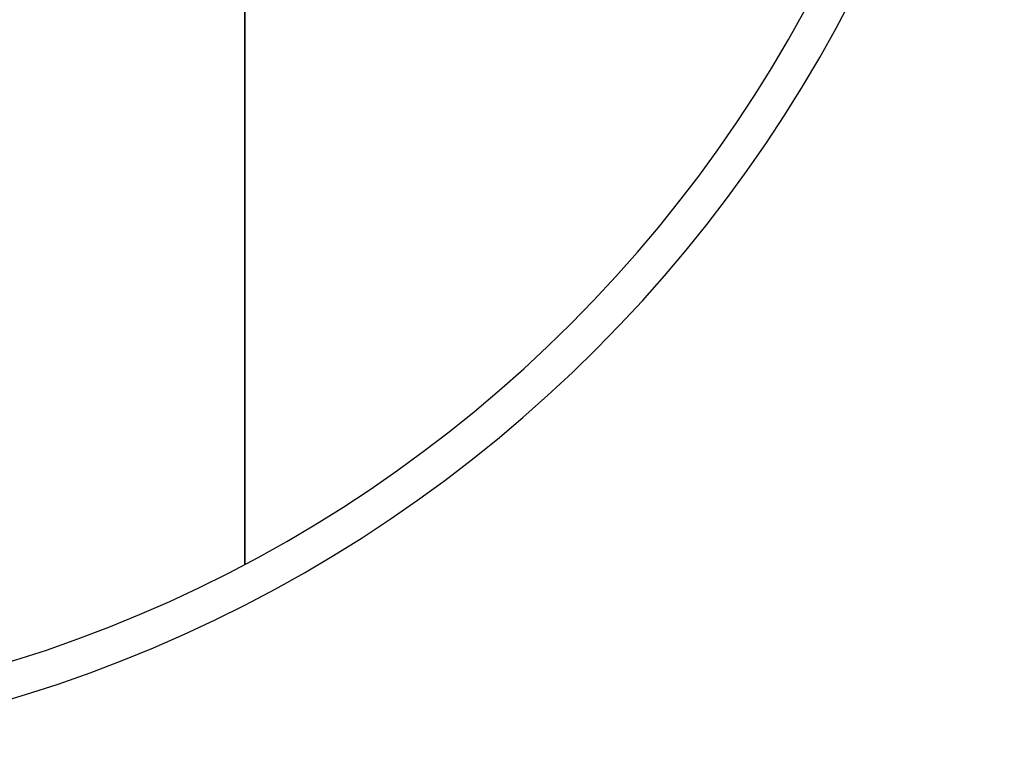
# Model space of a CAD drawing. Extents: x -288 to 235, y -508 to 198.
# Tile 10 of 34: x -69 to 150, y -416 to -252. Entities that reach past the tile are written whole.
import ezdxf

# ---------------------------------------------------------------- set-up
doc = ezdxf.new("R2010")
doc.units = 0
doc.layers.add('STANDARD', color=7, linetype='CONTINUOUS')

msp = doc.modelspace()

# ---------------------------------------------------------------- linework, layer by layer
at = {"layer": 'STANDARD', "color": 7}
for p, q in [((-19, -87, 896), (-19, -373.09, 896)), ((-19, -373.09, 956), (-19, -87, 956))]:
    msp.add_line(p, q, dxfattribs=at)
for centre, radius, end in [((-160, -106.02, 896), 302, 360), ((-160, -106.02, 904), 310, 360), ((-160, -106.02, 948), 310, 0), ((-160, -106.02, 956), 302, 0), ((-160, -106.02, 926), 310, 0)]:
    msp.add_arc(centre, radius, 270, end, dxfattribs=at)

doc.saveas('drawing.dxf')
